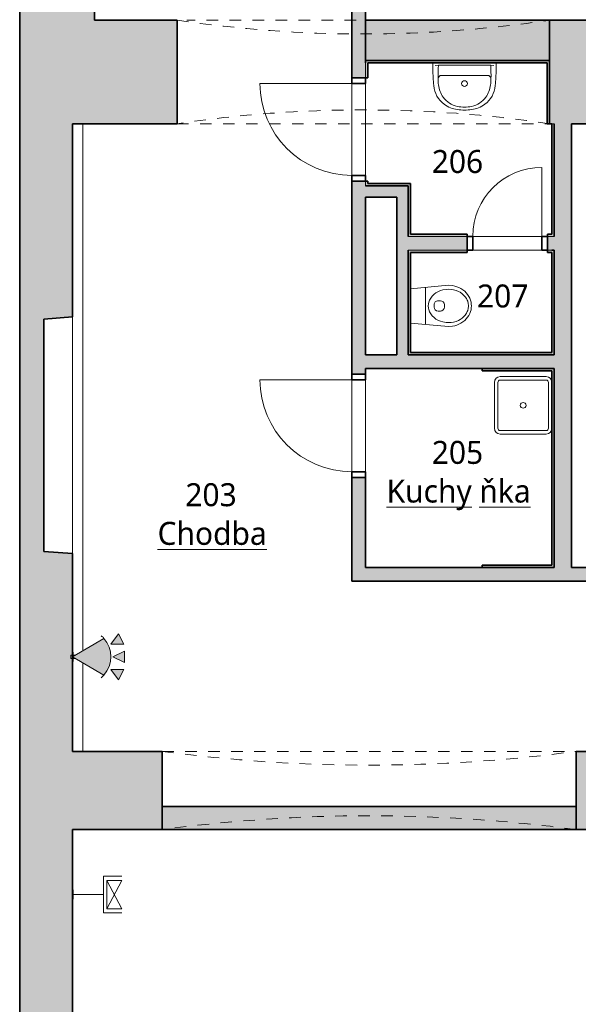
# Model space of a CAD drawing. Header units: metres. Extents: x -0.2 to 44.7, y -1.3 to 28.
# Tile 2 of 17: x -0.2 to 4.6, y 6.2 to 14.8. Entities that reach past the tile are written whole.
import ezdxf

# ---------------------------------------------------------------- set-up
doc = ezdxf.new("R2010")
doc.units = ezdxf.units.M
doc.linetypes.add('AV - Cerch_ 1 tecka 4mm', pattern=[0.006, 0.004, -0.001, 0, -0.001])
doc.layers.add('AV-MISTNOSTI', color=5, linetype='Continuous', lineweight=5, true_color=0x0000ff)
doc.layers.add('AV-TEXTY', color=5, linetype='Continuous', lineweight=13, true_color=0x0000ff)
for name, color, linetype, lineweight in [('AV-SRAFY', 7, 'Continuous', 35), ('AV-STAVBA', 7, 'Continuous', 18), ('AV-VYBAVENI', 7, 'Continuous', 18)]:
    doc.layers.add(name, color=color, linetype=linetype, lineweight=lineweight)
doc.styles.add('Trebuchet MS_B', font='trebuc.ttf', dxfattribs={"height": 0.2})

# ---------------------------------------------------------------- blocks, each defined once
blk = doc.blocks.new('GM_Otvor s klenutým nadpražím - 3240x1970_1640-970922-2NP')
at = {"layer": 'AV-STAVBA', "color": 254, "linetype": 'AV - Cerch_ 1 tecka 4mm', "lineweight": 13, "true_color": 0xcccccc}
for p, q in [((1.5365, 0.45), (-1.5365, 0.45)), ((-1.62, -0.45), (1.62, -0.45))]:
    blk.add_line(p, q, dxfattribs=at)
for centre, start, end in [((0, 11.325), 261.52721, 278.47279), ((0, -11.325), 81.52721, 98.47279)]:
    blk.add_arc(centre, 10.995, start, end, dxfattribs=at)
blk = doc.blocks.new('DO_1-L_Obl__členěné_1111 - 800x2020_100-969883-2NP')
at = {"layer": 'AV-STAVBA', "color": 254, "true_color": 0xcccccc}
for p, q in [((0.4, 0.73), (0.4, -0.07)), ((-0.4, -0.07), (0.4, -0.07)), ((-0.4, -0.19), (-0.4, -0.07)), ((0.4, -0.19), (0.4, -0.07)), ((0.4, -0.07), (0.4, -0.19)), ((-0.45, -0.19), (-0.4, -0.19)), ((-0.4, -0.19), (0.4, -0.19)), ((0.4, -0.19), (0.45, -0.19))]:
    blk.add_line(p, q, dxfattribs=at)
at = {"layer": 'AV-STAVBA', "color": 254, "lineweight": 35, "true_color": 0xcccccc}
for p, q in [((-0.4, -0.07), (-0.45, -0.07)), ((-0.45, -0.07), (-0.45, -0.19)), ((-0.4, -0.19), (-0.4, -0.07)), ((0.45, -0.07), (0.4, -0.07)), ((0.4, -0.07), (0.4, -0.19)), ((0.45, -0.19), (0.45, -0.07)), ((-0.45, -0.19), (-0.4, -0.19)), ((0.4, -0.19), (0.45, -0.19))]:
    blk.add_line(p, q, dxfattribs=at)
at = {"layer": 'AV-STAVBA', "color": 254, "linetype": 'AV - Cerch_ 1 tecka 4mm', "true_color": 0xcccccc}
for p, q in [((-0.4, -0.07), (0.4, -0.07)), ((-0.45, -0.19), (0.45, -0.19)), ((-0.4, -0.19), (0.4, -0.19))]:
    blk.add_line(p, q, dxfattribs=at)
at = {"layer": 'AV-STAVBA', "color": 254, "true_color": 0xcccccc}
blk.add_arc((0.4, -0.07), 0.8, 90, 180, dxfattribs=at)
blk = doc.blocks.new('DO_1-L_Obl__členěné_1111 - 600x2020-978026-2NP')
at = {"layer": 'AV-STAVBA', "color": 254, "true_color": 0xcccccc}
for p, q in [((0.3, 0.53), (0.3, -0.07)), ((-0.3, -0.07), (0.3, -0.07)), ((-0.3, -0.19), (-0.3, -0.07)), ((0.3, -0.19), (0.3, -0.07)), ((0.3, -0.07), (0.3, -0.19)), ((-0.35, -0.19), (-0.3, -0.19)), ((-0.3, -0.19), (0.3, -0.19)), ((0.3, -0.19), (0.35, -0.19))]:
    blk.add_line(p, q, dxfattribs=at)
at = {"layer": 'AV-STAVBA', "color": 254, "lineweight": 35, "true_color": 0xcccccc}
for p, q in [((-0.3, -0.07), (-0.35, -0.07)), ((-0.35, -0.07), (-0.35, -0.19)), ((-0.3, -0.19), (-0.3, -0.07)), ((0.35, -0.07), (0.3, -0.07)), ((0.3, -0.07), (0.3, -0.19)), ((0.35, -0.19), (0.35, -0.07)), ((-0.35, -0.19), (-0.3, -0.19)), ((0.3, -0.19), (0.35, -0.19))]:
    blk.add_line(p, q, dxfattribs=at)
at = {"layer": 'AV-STAVBA', "color": 254, "linetype": 'AV - Cerch_ 1 tecka 4mm', "true_color": 0xcccccc}
for p, q in [((-0.3, -0.07), (0.3, -0.07)), ((-0.35, -0.19), (0.35, -0.19)), ((-0.3, -0.19), (0.3, -0.19))]:
    blk.add_line(p, q, dxfattribs=at)
at = {"layer": 'AV-STAVBA', "color": 254, "true_color": 0xcccccc}
blk.add_arc((0.3, -0.07), 0.6, 90, 180, dxfattribs=at)
blk = doc.blocks.new('GM_Otvor s klenutým nadpražím - 3600x1800-978305-2NP')
at = {"layer": 'AV-STAVBA', "color": 254, "linetype": 'AV - Cerch_ 1 tecka 4mm', "lineweight": 13, "true_color": 0xcccccc}
for p, q in [((-1.8, 0.34), (1.8, 0.34)), ((1.7165, -0.34), (-1.7165, -0.34))]:
    blk.add_line(p, q, dxfattribs=at)
for centre, start, end in [((0, 13.78), 262.37185, 277.62815), ((0, -13.78), 82.37185, 97.62815)]:
    blk.add_arc(centre, 13.56, start, end, dxfattribs=at)
blk = doc.blocks.new('GM_Nika_zkosené ostění - v1350-1171969-2NP')
at = {"layer": 'AV-STAVBA', "color": 254, "linetype": 'AV - Cerch_ 1 tecka 4mm', "lineweight": 13, "true_color": 0xcccccc}
blk.add_line((-0.905, 0.23), (1.155, 0.23), dxfattribs=at)
blk = doc.blocks.new('Koncepční umyvadlo - 550x400-1470811-2NP')
at = {"layer": 'AV-VYBAVENI', "color": 254, "true_color": 0xcccccc}
for p, q in [((-0.075, 0.12), (0.125, 0.12)), ((0.125, 0.12), (0.325, 0.12)), ((-0.15, 0.0696), (-0.15, 0.01)), ((-0.13, 0.0342), (-0.1027, 0.03)), ((-0.1027, 0.03), (0.3527, 0.03)), ((0.3527, 0.03), (0.38, 0.0342)), ((0.4, 0.01), (0.4, 0.0696))]:
    blk.add_line(p, q, dxfattribs=at)
blk.add_circle((0.125, 0.191), 0.025, dxfattribs=at)
for centre, radius, start, end in [((0.0863, 0.1873), 0.2303, 126.98722, 174.63967), ((0.1108, 0.183), 0.2128, 102.9464, 143.51515), ((0.087, 0.1893), 0.2291, 95.97223, 127.42411), ((0.125, 0.0213), 0.4007, 81.12195, 98.87805), ((0.125, -0.0054), 0.4007, 81.12195, 98.87805), ((0.163, 0.1893), 0.2291, 52.57589, 84.02777), ((0.1392, 0.183), 0.2128, 36.48485, 77.0536), ((0.1637, 0.1873), 0.2303, 5.36033, 53.01278), ((0.1142, 0.1817), 0.2163, 143.76118, 174.20939), ((0.1358, 0.1817), 0.2163, 5.79061, 36.23882), ((1.3731, 0.0627), 1.5231, 174.49277, 179.73823), ((0.092, 0.1621), 0.1973, 167.88867, 183.52869), ((0.158, 0.1621), 0.1973, 356.47131, 12.11133), ((-1.1231, 0.0627), 1.5231, 0.26177, 5.50723), ((1.2179, 0.1148), 1.3234, 178.47706, 183.67527), ((-0.075, 0.15), 0.03, 180, 270), ((0.325, 0.15), 0.03, 270, 360), ((-0.9659, 0.1148), 1.3213, 356.32077, 1.52691)]:
    blk.add_arc(centre, radius, start, end, dxfattribs=at)
blk = doc.blocks.new('Koncepční WC - WC NADRZ-1470814-2NP')
at = {"layer": 'AV-VYBAVENI', "color": 254, "lineweight": 13, "true_color": 0xcccccc}
for p, q in [((0.0377, 0.5177), (0.0218, 0.5074)), ((0.0541, 0.526), (0.0377, 0.5177)), ((0.0708, 0.5323), (0.0541, 0.526)), ((0.0876, 0.5367), (0.0708, 0.5323)), ((0.1042, 0.5392), (0.0876, 0.5367)), ((0.117, 0.515), (0.0987, 0.513)), ((0.1203, 0.54), (0.1042, 0.5392)), ((0.1203, 0.515), (0.117, 0.515)), ((0.1365, 0.5392), (0.1203, 0.54)), ((0.1237, 0.515), (0.1203, 0.515)), ((0.142, 0.513), (0.1237, 0.515)), ((0.1531, 0.5367), (0.1365, 0.5392)), ((0.1699, 0.5323), (0.1531, 0.5367)), ((0.1866, 0.526), (0.1699, 0.5323)), ((0.203, 0.5177), (0.1866, 0.526)), ((0.2188, 0.5074), (0.203, 0.5177)), ((-0.0396, 0.4319), (-0.047, 0.4136)), ((-0.0303, 0.4494), (-0.0396, 0.4319)), ((-0.0194, 0.4661), (-0.0303, 0.4494)), ((-0.007, 0.4814), (-0.0194, 0.4661)), ((0.0069, 0.4953), (-0.007, 0.4814)), ((0.0018, 0.4409), (-0.0051, 0.4278)), ((0.0148, 0.4601), (0.0018, 0.4409)), ((0.0218, 0.5074), (0.0069, 0.4953)), ((0.0314, 0.4782), (0.0148, 0.4601)), ((0.0398, 0.4856), (0.0314, 0.4782)), ((0.0564, 0.4971), (0.0398, 0.4856)), ((0.0707, 0.5044), (0.0564, 0.4971)), ((0.0799, 0.5081), (0.0707, 0.5044)), ((0.0987, 0.513), (0.0799, 0.5081)), ((0.1607, 0.5081), (0.142, 0.513)), ((0.1699, 0.5044), (0.1607, 0.5081)), ((0.1842, 0.4971), (0.1699, 0.5044)), ((0.2008, 0.4856), (0.1842, 0.4971)), ((0.2093, 0.4782), (0.2008, 0.4856)), ((0.2258, 0.4601), (0.2093, 0.4782)), ((0.2338, 0.4953), (0.2188, 0.5074)), ((0.2388, 0.4409), (0.2258, 0.4601)), ((0.2476, 0.4814), (0.2338, 0.4953)), ((0.2458, 0.4278), (0.2388, 0.4409)), ((0.2601, 0.4661), (0.2476, 0.4814)), ((0.271, 0.4494), (0.2601, 0.4661)), ((0.2802, 0.4319), (0.271, 0.4494)), ((0.2877, 0.4136), (0.2802, 0.4319)), ((-0.0567, 0.3764), (-0.0597, 0.34)), ((-0.0527, 0.395), (-0.0567, 0.3764)), ((-0.047, 0.4136), (-0.0527, 0.395)), ((-0.0233, 0.3644), (-0.0247, 0.342)), ((-0.0197, 0.3855), (-0.0233, 0.3644)), ((-0.0139, 0.4061), (-0.0197, 0.3855)), ((-0.0051, 0.4278), (-0.0139, 0.4061)), ((0.2546, 0.4061), (0.2458, 0.4278)), ((0.2603, 0.3855), (0.2546, 0.4061)), ((0.2639, 0.3644), (0.2603, 0.3855)), ((0.2653, 0.342), (0.2639, 0.3644)), ((0.2934, 0.395), (0.2877, 0.4136)), ((0.2973, 0.3764), (0.2934, 0.395)), ((0.3003, 0.34), (0.2973, 0.3764)), ((-0.0597, 0.34), (-0.0288, 0.01)), ((-0.0247, 0.342), (-0.0237, 0.3197)), ((-0.0237, 0.3197), (-0.019, 0.2916)), ((-0.019, 0.2916), (-0.0125, 0.2698)), ((-0.0125, 0.2698), (-0.0032, 0.2484)), ((0.0753, 0.2508), (0.0753, 0.2704)), ((0.1103, 0.3054), (0.1203, 0.3054)), ((0.1203, 0.3054), (0.1303, 0.3054)), ((0.1653, 0.2508), (0.1653, 0.2704)), ((0.2439, 0.2484), (0.2532, 0.2698)), ((0.2532, 0.2698), (0.2597, 0.2916)), ((0.2597, 0.2916), (0.2644, 0.3197)), ((0.2644, 0.3197), (0.2653, 0.342)), ((0.2695, 0.01), (0.3003, 0.34)), ((-0.0032, 0.2484), (0.0063, 0.2319)), ((0.0063, 0.2319), (0.0188, 0.2151)), ((0.0188, 0.2151), (0.0344, 0.199)), ((0.0344, 0.199), (0.0515, 0.1859)), ((0.0515, 0.1859), (0.0699, 0.1759)), ((0.0699, 0.1759), (0.0885, 0.1693)), ((0.1203, 0.2158), (0.1103, 0.2158)), ((0.1303, 0.2158), (0.1203, 0.2158)), ((0.1521, 0.1693), (0.1708, 0.1759)), ((0.1708, 0.1759), (0.1891, 0.1859)), ((0.1891, 0.1859), (0.2063, 0.199)), ((0.2063, 0.199), (0.2219, 0.2151)), ((0.2219, 0.2151), (0.2344, 0.2319)), ((0.2344, 0.2319), (0.2439, 0.2484)), ((-0.0409, 0.1398), (0.1203, 0.1398)), ((0.0885, 0.1693), (0.102, 0.1664)), ((0.102, 0.1664), (0.1203, 0.165)), ((0.1203, 0.165), (0.1387, 0.1664)), ((0.1203, 0.1398), (0.2816, 0.1398)), ((0.1387, 0.1664), (0.1521, 0.1693))]:
    blk.add_line(p, q, dxfattribs=at)
for centre, start, end in [((0.1103, 0.2704), 90, 180), ((0.1303, 0.2704), 360, 90), ((0.1103, 0.2508), 180, 270), ((0.1303, 0.2508), 270, 0)]:
    blk.add_arc(centre, 0.035, start, end, dxfattribs=at)
blk = doc.blocks.new('Koncepční dřez - Dřez-607565-2NP')
at = {"layer": 'AV-VYBAVENI', "color": 254, "true_color": 0xcccccc}
for p, q in [((-0.25, 0.2), (-0.25, -0.2)), ((-0.22, 0.2), (-0.22, -0.2)), ((-0.2, 0.25), (0.2, 0.25)), ((0.2, 0.22), (-0.2, 0.22)), ((0.22, -0.2), (0.22, 0.2)), ((-0.2, -0.22), (0.2, -0.22)), ((-0.2, -0.25), (0.2, -0.25))]:
    blk.add_line(p, q, dxfattribs=at)
blk.add_circle((0, 0), 0.025, dxfattribs=at)
for centre, radius, start, end in [((-0.2, 0.2), 0.05, 90, 180), ((-0.2, 0.2), 0.02, 90, 180), ((0.2, 0.2), 0.05, 360, 90), ((0.2, 0.2), 0.02, 360, 90), ((-0.2, -0.2), 0.05, 180, 270), ((-0.2, -0.2), 0.02, 180, 270), ((0.2, -0.2), 0.02, 270, 360), ((0.2, -0.2), 0.05, 270, 360)]:
    blk.add_arc(centre, radius, start, end, dxfattribs=at)
blk = doc.blocks.new('D0089 - 1514 - OÚPSŘ_Benešova_rvt-1-2NP')
at = {"layer": 'AV-SRAFY', "lineweight": 18, "true_color": 0xcccccc}
h = blk.add_hatch(color=254, dxfattribs=at)
h.paths.add_polyline_path([(0.4148, 14.7482), (0.4148, 15.1882), (-0.2352, 15.1882), (-0.2352, 14.7482), (0.2248, 14.7482)])
h.paths.add_polyline_path([(0.2648, 16.5882), (0.4148, 16.5882), (0.4148, 27.9956), (-0.2352, 27.9956), (-0.2352, 16.5882)])
h = blk.add_hatch(color=254, dxfattribs=at)
h.paths.add_polyline_path([(2.6712, 9.9882), (2.7748, 9.9882), (2.7748, 10.7707), (2.6548, 10.7707), (2.6548, 9.9882)])
h.paths.add_polyline_path([(2.6712, 11.6707), (2.7748, 11.6707), (2.7748, 13.3482), (2.6548, 13.3482), (2.6548, 11.6707)])
h.paths.add_polyline_path([(2.7748, 14.2482), (2.7748, 16.7082), (2.6548, 16.7082), (2.6548, 14.2482), (2.6712, 14.2482)])
h.paths.add_polyline_path([(2.7748, 17.6082), (2.7748, 18.3182), (2.6548, 18.3182), (2.6548, 17.6082), (2.6712, 17.6082)])
for points in [[(-0.2352, 0.8282), (0.2248, 0.8282), (0.2248, 10.1082), (-0.0252, 10.1282), (-0.0252, 12.1482), (0.2248, 12.1682), (0.2248, 14.7482), (-0.2352, 14.7482), (-0.2352, 1.4243)], [(4.3748, 14.3982), (4.3748, 14.7482), (2.7748, 14.7482), (2.7748, 14.3982)], [(4.3548, 14.3782), (4.3748, 14.3782), (4.3748, 14.3982), (2.7748, 14.3982), (2.7748, 14.3782), (2.7948, 14.3782)], [(4.3548, 13.8482), (4.3748, 13.8482), (4.3748, 14.3782), (4.3548, 14.3782)], [(4.3948, 12.8882), (4.4148, 12.8882), (4.4148, 13.8482), (4.3948, 13.8482), (4.3948, 12.9772)], [(4.4148, 9.9882), (4.5648, 9.9882), (4.5648, 13.8482), (4.4148, 13.8482), (4.4148, 10.089)], [(3.0448, 13.2082), (3.1448, 13.2082), (3.1448, 13.3082), (2.7748, 13.3082), (2.7748, 13.2082)], [(2.7948, 13.3082), (3.1448, 13.3082), (3.1448, 13.3282), (2.7948, 13.3282)], [(3.1448, 12.8882), (3.1648, 12.8882), (3.1648, 13.3282), (3.1448, 13.3282), (3.1448, 12.9772)], [(3.1448, 12.8682), (3.1448, 13.2082), (3.0448, 13.2082), (3.0448, 12.8682)], [(3.0448, 11.8382), (3.1448, 11.8382), (3.1448, 12.7482), (3.0448, 12.7482)], [(3.1648, 11.8382), (3.1648, 12.7282), (3.1448, 12.7282), (3.1448, 11.8382)], [(4.4148, 11.8582), (4.4148, 12.7482), (4.3948, 12.7482), (4.3948, 11.8582)], [(3.6909, 11.7182), (4.4148, 11.7182), (4.4148, 11.8382), (2.7748, 11.8382), (2.7748, 11.7182)], [(4.4148, 11.8382), (4.4148, 11.8582), (3.1648, 11.8582), (3.1648, 11.8382), (3.6909, 11.8382)], [(3.7898, 11.6982), (4.3948, 11.6982), (4.3948, 11.7182), (3.7898, 11.7182)], [(4.4148, 10.0082), (4.4148, 11.7182), (4.3948, 11.7182), (4.3948, 10.0082)], [(4.4148, 9.9882), (4.4148, 10.0082), (3.7898, 10.0082), (3.7898, 9.9882)], [(4.6048, 7.7082), (4.6048, 7.9082), (1.0048, 7.9082), (1.0048, 7.7082), (2.6712, 7.7082)]]:
    blk.add_hatch(color=254, dxfattribs=at).paths.add_polyline_path(points)
h = blk.add_hatch(color=254, dxfattribs=at)
h.paths.add_polyline_path([(0.2248, 13.8482), (1.1348, 13.8482), (1.1348, 14.7482), (0.2248, 14.7482), (0.2248, 14.4213)])
h.paths.add_polyline_path([(4.5648, 13.8482), (5.3748, 13.8482), (6.0548, 14.2482), (6.1048, 14.2482), (6.1048, 14.2982), (6.1548, 14.2982), (6.1548, 14.7482), (4.3748, 14.7482), (4.3748, 13.8482), (4.4148, 13.8482)])
h.paths.add_polyline_path([(8.2298, 13.8482), (8.2298, 14.7482), (7.5048, 14.7482), (7.5048, 14.2982), (7.5548, 14.2982), (7.5548, 13.8482), (8.1548, 13.8482)])
h = blk.add_hatch(color=254, dxfattribs=at)
h.paths.add_polyline_path([(2.7948, 13.3082), (2.7948, 13.3482), (2.7748, 13.3482), (2.7748, 13.3082)])
h.paths.add_polyline_path([(2.7948, 14.2482), (2.7948, 14.3782), (2.7748, 14.3782), (2.7748, 14.2482)])
h = blk.add_hatch(color=254, dxfattribs=at)
h.paths.add_polyline_path([(3.1448, 12.7482), (3.6573, 12.7482), (3.6573, 12.8682), (3.0448, 12.8682), (3.0448, 12.7482)])
h.paths.add_polyline_path([(4.3948, 12.7482), (4.4148, 12.7482), (4.4148, 12.8682), (4.3573, 12.8682), (4.3573, 12.7482)])
h = blk.add_hatch(color=254, dxfattribs=at)
h.paths.add_polyline_path([(4.4148, 12.8682), (4.4148, 12.8882), (4.3573, 12.8882), (4.3573, 12.8682)])
h.paths.add_polyline_path([(3.1448, 12.8682), (3.6573, 12.8682), (3.6573, 12.8882), (3.1448, 12.8882)])
h = blk.add_hatch(color=254, dxfattribs=at)
h.paths.add_polyline_path([(3.1648, 12.7282), (3.6573, 12.7282), (3.6573, 12.7482), (3.1448, 12.7482), (3.1448, 12.7282)])
h.paths.add_polyline_path([(4.3948, 12.7282), (4.3948, 12.7482), (4.3573, 12.7482), (4.3573, 12.7282)])
h = blk.add_hatch(color=254, dxfattribs=at)
h.paths.add_polyline_path([(2.6548, 9.8682), (6.2273, 9.8682), (6.2273, 9.9882), (2.6548, 9.9882)])
h.paths.add_polyline_path([(8.1548, 9.8682), (8.1548, 9.9882), (7.1273, 9.9882), (7.1273, 9.8682)])
h = blk.add_hatch(color=254, dxfattribs=at)
h.paths.add_polyline_path([(6.7501, 7.7082), (9.1498, 7.7082), (9.1498, 8.3882), (4.6048, 8.3882), (4.6048, 7.7082), (5.4448, 7.7082)])
h.paths.add_polyline_path([(10.6548, 7.7082), (10.6548, 8.3882), (10.4498, 8.3882), (10.4498, 7.7082)])
h.paths.add_polyline_path([(1.0048, 7.7082), (1.0048, 8.3882), (0.2248, 8.3882), (0.2248, 7.7082), (0.6317, 7.7082)])
at = {"layer": 'AV-STAVBA', "color": 254, "lineweight": 35, "true_color": 0xcccccc}
for p, q in [((2.6548, 16.7082), (2.6548, 14.2482)), ((2.7748, 14.3782), (2.7748, 16.7082)), ((-0.2352, 15.1882), (-0.2352, 14.7482)), ((0.4148, 14.7482), (0.4148, 15.1882)), ((-0.2352, 14.7482), (-0.2352, 0.8282)), ((1.1348, 14.7482), (0.4148, 14.7482)), ((1.1348, 13.8482), (1.1348, 14.7482)), ((4.3748, 14.7482), (2.7748, 14.7482)), ((2.7748, 14.7482), (2.7748, 14.3982)), ((5.4548, 14.7482), (4.3748, 14.7482)), ((4.3748, 14.7482), (4.3748, 13.8482)), ((4.3748, 14.3982), (4.3748, 14.7482)), ((2.7748, 14.3982), (4.3748, 14.3982)), ((4.3748, 14.3982), (2.7748, 14.3982)), ((2.7748, 14.3982), (2.7748, 14.3782)), ((4.3748, 14.3782), (4.3748, 14.3982)), ((2.7948, 14.3782), (4.3548, 14.3782)), ((2.7948, 14.2482), (2.7948, 14.3782)), ((4.3548, 14.3782), (4.3548, 13.8482)), ((4.3748, 13.8482), (4.3748, 14.3782)), ((2.7748, 14.2482), (2.7948, 14.2482)), ((0.2248, 12.1682), (0.2248, 13.8482)), ((0.2248, 13.8482), (1.1348, 13.8482)), ((4.3548, 13.8482), (4.3748, 13.8482)), ((4.3748, 13.8482), (4.3948, 13.8482)), ((4.3948, 13.8482), (4.3948, 12.8882)), ((4.4148, 13.8482), (4.4148, 12.8682)), ((4.4148, 12.8882), (4.4148, 13.8482)), ((4.5648, 13.8482), (5.3748, 13.8482)), ((4.5648, 9.9882), (4.5648, 13.8482)), ((2.6548, 13.3482), (2.6548, 11.6707)), ((2.7948, 13.3482), (2.7748, 13.3482)), ((3.1448, 13.3082), (2.7748, 13.3082)), ((2.7748, 13.3082), (2.7948, 13.3082)), ((2.7948, 13.3282), (2.7948, 13.3482)), ((3.1448, 13.3282), (2.7948, 13.3282)), ((2.7948, 13.3082), (3.1448, 13.3082)), ((3.1648, 13.3282), (3.1448, 13.3282)), ((3.1448, 13.2082), (3.1448, 13.3082)), ((3.1448, 13.3082), (3.1448, 12.8882)), ((3.1648, 12.8882), (3.1648, 13.3282)), ((2.7748, 13.2082), (3.0448, 13.2082)), ((2.7748, 11.8382), (2.7748, 13.2082)), ((3.0448, 13.2082), (3.0448, 12.8682)), ((3.1448, 12.8682), (3.1448, 13.2082)), ((3.0448, 12.8682), (3.0448, 12.7482)), ((3.1448, 12.8882), (3.1448, 12.8682)), ((3.6573, 12.8882), (3.1648, 12.8882)), ((3.6573, 12.8682), (3.6573, 12.8882)), ((4.3948, 12.8882), (4.3573, 12.8882)), ((4.3573, 12.8882), (4.3573, 12.8682)), ((4.4148, 12.8682), (4.4148, 12.8882)), ((3.0448, 12.7482), (3.0448, 11.8382)), ((3.1448, 11.8382), (3.1448, 12.7482)), ((3.1448, 12.7482), (3.1448, 12.7282)), ((3.1448, 12.7282), (3.1448, 11.8382)), ((3.1648, 12.7282), (3.6573, 12.7282)), ((3.1648, 11.8582), (3.1648, 12.7282)), ((3.6573, 12.7282), (3.6573, 12.7482)), ((4.3573, 12.7482), (4.3573, 12.7282)), ((4.3573, 12.7282), (4.3948, 12.7282)), ((4.3948, 12.7482), (4.4148, 12.7482)), ((4.4148, 12.7482), (4.3948, 12.7482)), ((4.3948, 12.7282), (4.3948, 11.8582)), ((4.4148, 12.7482), (4.4148, 11.8382)), ((4.4148, 11.8582), (4.4148, 12.7482)), ((-0.0252, 12.1482), (0.2248, 12.1682)), ((-0.0252, 10.1282), (-0.0252, 12.1482)), ((3.0448, 11.8382), (2.7748, 11.8382)), ((4.4148, 11.8382), (3.1448, 11.8382)), ((3.1448, 11.8382), (3.1648, 11.8382)), ((4.3948, 11.8582), (3.1648, 11.8582)), ((3.1648, 11.8382), (4.4148, 11.8382)), ((4.4148, 11.8382), (4.4148, 11.8582)), ((2.7748, 11.7182), (4.4148, 11.7182)), ((2.7748, 11.6707), (2.7748, 11.7182)), ((4.3948, 11.7182), (3.7898, 11.7182)), ((3.7898, 11.7182), (3.7898, 11.6982)), ((3.7898, 11.6982), (4.3948, 11.6982)), ((4.4148, 11.7182), (4.3948, 11.7182)), ((4.3948, 11.6982), (4.3948, 10.0082)), ((4.4148, 11.7182), (4.4148, 9.9882)), ((4.4148, 10.0082), (4.4148, 11.7182)), ((2.6548, 10.7707), (2.6548, 9.9882)), ((2.7748, 9.9882), (2.7748, 10.7707)), ((0.2248, 10.1082), (-0.0252, 10.1282)), ((0.2248, 8.3882), (0.2248, 10.1082)), ((2.6548, 9.9882), (2.6548, 9.8682)), ((4.4148, 9.9882), (2.7748, 9.9882)), ((4.3948, 10.0082), (3.7898, 10.0082)), ((3.7898, 10.0082), (3.7898, 9.9882)), ((3.7898, 9.9882), (4.4148, 9.9882)), ((4.4148, 9.9882), (4.4148, 10.0082)), ((6.2273, 9.9882), (4.5648, 9.9882)), ((2.6548, 9.8682), (6.2273, 9.8682)), ((1.0048, 8.3882), (0.2248, 8.3882)), ((1.0048, 7.7082), (1.0048, 8.3882)), ((8.1548, 8.3882), (4.6048, 8.3882)), ((4.6048, 8.3882), (4.6048, 7.7082)), ((4.6048, 7.9082), (1.0048, 7.9082)), ((1.0048, 7.9082), (1.0048, 7.7082)), ((4.6048, 7.7082), (4.6048, 7.9082)), ((0.2248, 0.8282), (0.2248, 7.7082)), ((0.2248, 7.7082), (1.0048, 7.7082)), ((1.0048, 7.7082), (4.6048, 7.7082)), ((4.6048, 7.7082), (5.2948, 7.7082))]:
    blk.add_line(p, q, dxfattribs=at)
at = {"layer": 'AV-STAVBA', "color": 254, "true_color": 0xcccccc}
for p, q in [((2.7748, 14.2482), (2.7748, 14.3782)), ((2.7748, 14.3782), (2.7748, 14.2482)), ((2.6548, 13.3982), (2.6548, 14.1982)), ((2.6548, 14.1982), (2.6548, 13.3982)), ((2.7748, 14.1982), (2.7748, 13.3982)), ((2.7748, 14.1982), (2.7748, 13.3982)), ((0.3148, 13.8482), (0.3148, 9.2638)), ((4.4148, 13.8482), (4.3948, 13.8482)), ((2.7748, 13.3082), (2.7748, 13.3482)), ((2.7748, 13.3482), (2.7748, 13.3082)), ((3.6573, 12.8682), (3.1448, 12.8682)), ((3.1448, 12.8682), (3.6573, 12.8682)), ((3.7073, 12.8682), (4.3073, 12.8682)), ((3.7073, 12.8682), (4.3073, 12.8682)), ((4.4148, 12.8682), (4.3573, 12.8682)), ((4.3573, 12.8682), (4.4148, 12.8682)), ((3.1448, 12.7482), (3.6573, 12.7482)), ((3.6573, 12.7482), (3.1448, 12.7482)), ((4.3073, 12.7482), (3.7073, 12.7482)), ((4.3073, 12.7482), (3.7073, 12.7482)), ((4.3573, 12.7482), (4.3948, 12.7482)), ((4.3948, 12.7482), (4.3573, 12.7482)), ((0.2248, 12.1682), (0.2248, 10.1082)), ((2.6548, 10.8207), (2.6548, 11.6207)), ((2.6548, 11.6207), (2.6548, 10.8207)), ((2.7748, 11.6207), (2.7748, 10.8207)), ((2.7748, 11.6207), (2.7748, 10.8207)), ((0.3148, 9.1585), (0.3148, 8.3882))]:
    blk.add_line(p, q, dxfattribs=at)
at = {"layer": 'AV-STAVBA', "color": 254, "lineweight": 18, "true_color": 0xcccccc}
for name, p in [('GM_Otvor s klenutým nadpražím - 3240x1970_1640-970922-2NP', (2.7548, 14.2982)), ('DO_1-L_Obl__členěné_1111 - 600x2020-978026-2NP', (4.0073, 12.9382)), ('GM_Otvor s klenutým nadpražím - 3600x1800-978305-2NP', (2.8048, 8.0482))]:
    blk.add_blockref(name, p, dxfattribs=at)
for name, p, rotation in [('DO_1-L_Obl__členěné_1111 - 800x2020_100-969883-2NP', (2.5848, 13.7982), 89.99999999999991), ('GM_Nika_zkosené ostění - v1350-1171969-2NP', (-0.0052, 11.2632), 269.9999999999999), ('DO_1-L_Obl__členěné_1111 - 800x2020_100-969883-2NP', (2.5848, 11.2207), 89.99999999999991)]:
    blk.add_blockref(name, p, dxfattribs=dict(at, rotation=rotation))
at = {"layer": 'AV-VYBAVENI', "color": 254, "lineweight": 18, "true_color": 0xcccccc}
for name, p, rotation in [('Koncepční umyvadlo - 550x400-1470811-2NP', (3.7598, 14.3882), 180), ('Koncepční WC - WC NADRZ-1470814-2NP', (3.1548, 12.3832), 270)]:
    blk.add_blockref(name, p, dxfattribs=dict(at, rotation=rotation))
blk.add_blockref('Koncepční dřez - Dřez-607565-2NP', (4.1448, 11.3982), dxfattribs=at)
blk = doc.blocks.new('EF_Datová zásuvka - 2 vývody-835357-2NP')
at = {"layer": 'AV-STAVBA'}
for p, q in [((5.4998, 25.9006), (5.4998, 25.9806)), ((5.4998, 25.9806), (5.5048, 25.9806)), ((5.4998, 25.9706), (5.4998, 25.9106)), ((5.4998, 25.9106), (5.4998, 25.9706)), ((5.4998, 25.9586), (5.4998, 25.9486)), ((5.4998, 25.9486), (5.4998, 25.9586)), ((5.4998, 25.9326), (5.4998, 25.9226)), ((5.4998, 25.9226), (5.4998, 25.9326)), ((5.5048, 25.9006), (5.4998, 25.9006))]:
    blk.add_line(p, q, dxfattribs=at)
blk = doc.blocks.new('EF_Detektor pohybu - Detektor pohybu-844932-2NP')
at = {"layer": 'AV-STAVBA'}
for p, q in [((0.2248, 9.2511), (0.2298, 9.2511)), ((0.2248, 9.1711), (0.2248, 9.2511)), ((0.2298, 9.2511), (0.2298, 9.1711)), ((0.2098, 9.2261), (0.2248, 9.2261)), ((0.2098, 9.1961), (0.2098, 9.2261)), ((0.2248, 9.1961), (0.2098, 9.1961)), ((0.2298, 9.1711), (0.2248, 9.1711)), ((0.2298, 9.1961), (0.2298, 9.2261)), ((0.2498, 9.2261), (0.2298, 9.2261)), ((0.2298, 9.1961), (0.2298, 9.2261)), ((0.2298, 9.1961), (0.2498, 9.1961))]:
    blk.add_line(p, q, dxfattribs=at)

msp = doc.modelspace()

# ---------------------------------------------------------------- hatches: boundary and pattern name
at = {"layer": 'AV-TEXTY', "lineweight": 5}
h = msp.add_hatch(color=256, dxfattribs=at)
h.paths.add_polyline_path([(0.6251, 9.0117), (0.6698, 9.1011), (0.558, 9.1011)])
h.paths.add_polyline_path([(0.498, 9.0514), (0.5124, 9.0696), (0.5251, 9.0892), (0.5358, 9.1098), (0.5445, 9.1314), (0.5511, 9.1537), (0.5555, 9.1765), (0.5577, 9.1996), (0.5577, 9.2229), (0.5555, 9.246), (0.5511, 9.2689), (0.5445, 9.2912), (0.5358, 9.3127), (0.5251, 9.3334), (0.5124, 9.3529), (0.498, 9.3711), (0.2248, 9.2111), (0.3768, 9.1223)])
h.paths.add_polyline_path([(0.6757, 9.1611), (0.6757, 9.2611), (0.5757, 9.2111), (0.6317, 9.1831)])
h.paths.add_polyline_path([(0.6698, 9.3211), (0.6251, 9.4105), (0.558, 9.3211), (0.6317, 9.3211)])

# ---------------------------------------------------------------- linework, layer by layer
for p, q in [((0.498, 9.3711), (0.2248, 9.2111)), ((0.6251, 9.4105), (0.558, 9.3211)), ((0.6698, 9.3211), (0.6251, 9.4105)), ((0.558, 9.3211), (0.6698, 9.3211)), ((0.6757, 9.2611), (0.5757, 9.2111)), ((0.6757, 9.1611), (0.6757, 9.2611)), ((0.2248, 9.2111), (0.498, 9.0514)), ((0.5757, 9.2111), (0.6757, 9.1611)), ((0.558, 9.1011), (0.6251, 9.0117)), ((0.6698, 9.1011), (0.558, 9.1011)), ((0.6251, 9.0117), (0.6698, 9.1011)), ((0.4948, 7.3025), (0.6548, 7.3025)), ((0.4948, 7.1425), (0.4948, 7.3025)), ((0.6548, 7.0195), (0.5218, 7.2655)), ((0.6548, 7.2655), (0.5218, 7.0195)), ((0.5218, 7.2655), (0.5218, 7.0195)), ((0.6548, 7.2655), (0.5218, 7.2655)), ((0.4948, 7.1425), (0.2248, 7.1425)), ((0.4948, 7.1425), (0.4948, 6.9825)), ((0.4948, 6.9825), (0.6548, 6.9825)), ((0.5218, 7.0195), (0.6548, 7.0195))]:
    msp.add_line(p, q, dxfattribs=at)
for start, end in [(41.23404, 48.85089), (318.85089, 41.14911), (310.53725, 318.76453)]:
    msp.add_arc((0.3151, 9.2113), 0.2429, start, end, dxfattribs=at)

# ---------------------------------------------------------------- block references
at = {"lineweight": 5}
msp.add_blockref('D0089 - 1514 - OÚPSŘ_Benešova_rvt-1-2NP', (0, 0), dxfattribs=at)
at = {"layer": 'AV-STAVBA'}
msp.add_blockref('EF_Detektor pohybu - Detektor pohybu-844932-2NP', (0, 0), dxfattribs=at)
at = {"layer": 'AV-STAVBA', "rotation": 180}
msp.add_blockref('EF_Datová zásuvka - 2 vývody-835357-2NP', (5.7296, 33.0831), dxfattribs=at)

# ---------------------------------------------------------------- texts
at = {"layer": 'AV-MISTNOSTI', "char_height": 0.2, "attachment_point": 1, "style": 'Trebuchet MS_B'}
for s, insert, width in [('206', (3.3502, 13.6189), 0.601266), ('207', (3.7437, 12.4494), 0.601266), ('205', (3.3502, 11.089), 0.601266), ('203', (1.2058, 10.7208), 0.601266), ('\\LKuchy', (2.9567, 10.7527), 0.978059), ('\\Lňka', (3.7637, 10.7527), 0.577215), ('\\LChodba', (0.9643, 10.3845), 1.186497)]:
    msp.add_mtext(s, dxfattribs=dict(at, insert=insert, width=width))

doc.saveas('drawing.dxf')
